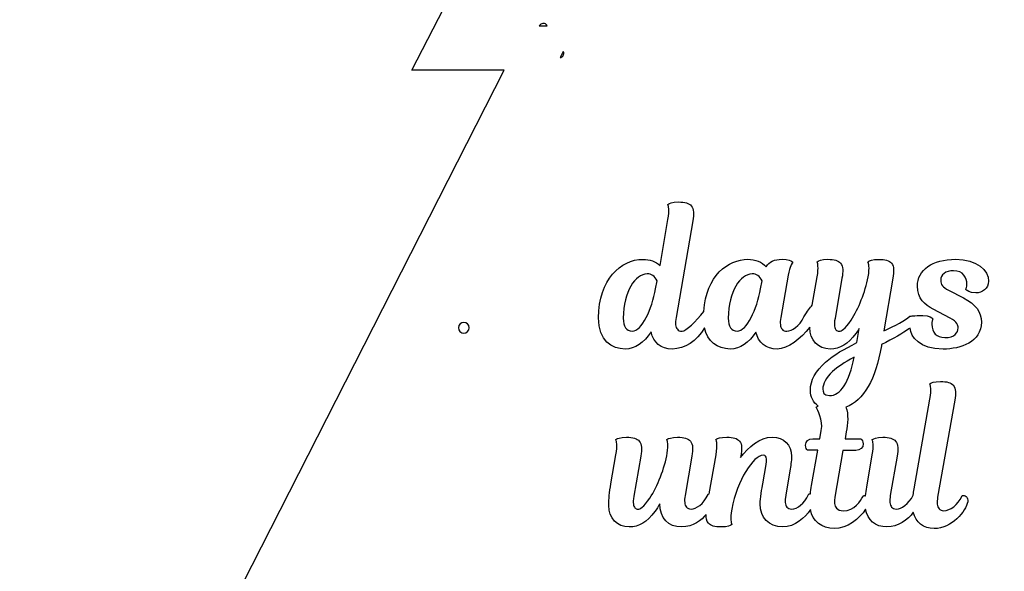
# Model space of a CAD drawing. Header units: millimetres. Extents: x -91 to 82, y -170 to 150.
# Tile 75 of 80: x -20 to 10, y 44 to 61. Entities that reach past the tile are written whole.
import ezdxf

# ---------------------------------------------------------------- set-up
doc = ezdxf.new("R2010")
doc.units = ezdxf.units.MM
doc.header["$MEASUREMENT"] = 0
doc.layers.add('Layer 1', color=7, linetype='Continuous')

msp = doc.modelspace()

# ---------------------------------------------------------------- linework, layer by layer
at = {"layer": 'Layer 1', "color": 7}
for points, knots in [([(17.4263, 43.1644), (17.4263, 43.1644), (20.8199, 43.1644), (20.8199, 43.1644), (20.8199, 43.1644), (20.8199, 43.1644), (12.7043, 59.1057), (12.7043, 59.1057), (12.7043, 59.1057), (12.7043, 59.1057), (15.4713, 59.1058), (15.4713, 59.1058), (15.4713, 59.1058), (15.4713, 59.1058), (8.4259, 72.7694), (8.4259, 72.7694), (8.4259, 72.7694), (8.4259, 72.7694), (11.1918, 72.7694), (11.1918, 72.7694), (11.1918, 72.7694), (11.1918, 72.7694), (3.7028, 86.5363), (3.7028, 86.5363), (3.7028, 86.5363), (3.7028, 86.5363), (-3.7862, 72.7694), (-3.7862, 72.7694), (-3.7862, 72.7694), (-3.7862, 72.7694), (-1.0192, 72.7694), (-1.0192, 72.7694), (-1.0192, 72.7694), (-1.0192, 72.7694), (-8.0646, 59.1058), (-8.0646, 59.1058), (-8.0646, 59.1058), (-8.0646, 59.1058), (-5.2987, 59.1058), (-5.2987, 59.1058), (-5.2987, 59.1058), (-5.2987, 59.1058), (-13.4143, 43.1645), (-13.4143, 43.1645), (-13.4143, 43.1645), (-13.4143, 43.1645), (-10.334, 43.1644), (-10.334, 43.1644), (-10.334, 43.1644), (-10.334, 43.1644), (-19.8331, 24.9454), (-19.8331, 24.9454), (-19.8331, 24.9454), (-19.8331, 24.9454), (27.2352, 24.9455), (27.2352, 24.9455), (27.2352, 24.9455), (27.2352, 24.9467), (27.2364, 24.9478), (27.2364, 24.949), (27.2364, 24.949), (27.2364, 24.949), (17.4263, 43.1644), (17.4263, 43.1644)], [0, 0, 0, 0, 0.0588235, 0.0588235, 0.0588235, 0.0588235, 0.1176471, 0.1176471, 0.1176471, 0.1176471, 0.1764706, 0.1764706, 0.1764706, 0.1764706, 0.2352941, 0.2352941, 0.2352941, 0.2352941, 0.2941176, 0.2941176, 0.2941176, 0.2941176, 0.3529412, 0.3529412, 0.3529412, 0.3529412, 0.4117647, 0.4117647, 0.4117647, 0.4117647, 0.4705882, 0.4705882, 0.4705882, 0.4705882, 0.5294118, 0.5294118, 0.5294118, 0.5294118, 0.5882353, 0.5882353, 0.5882353, 0.5882353, 0.6470588, 0.6470588, 0.6470588, 0.6470588, 0.7058824, 0.7058824, 0.7058824, 0.7058824, 0.7647059, 0.7647059, 0.7647059, 0.7647059, 0.8235294, 0.8235294, 0.8235294, 0.8235294, 0.8823529, 0.8823529, 0.8823529, 0.8823529, 1, 1, 1, 1]), ([(-4.0079, 60.4364), (-4.0079, 60.4364), (-4.2461, 60.4364), (-4.2461, 60.4364), (-4.2461, 60.4364), (-4.2461, 60.4364), (-4.1968, 60.4786), (-4.1968, 60.4786), (-4.1968, 60.4786), (-4.1804, 60.4927), (-4.1592, 60.5021), (-4.137, 60.5056), (-4.137, 60.5056), (-4.137, 60.5056), (-4.1311, 60.5068), (-4.1311, 60.5068), (-4.1311, 60.5068), (-4.0713, 60.5162), (-4.0255, 60.481), (-4.0079, 60.4364)], [0, 0, 0, 0, 0.1666667, 0.1666667, 0.1666667, 0.1666667, 0.3333333, 0.3333333, 0.3333333, 0.3333333, 0.5, 0.5, 0.5, 0.5, 0.6666667, 0.6666667, 0.6666667, 0.6666667, 1, 1, 1, 1]), ([(-3.6136, 59.4813), (-3.6136, 59.4813), (-3.5209, 59.662), (-3.5209, 59.662), (-3.5209, 59.662), (-3.501, 59.6268), (-3.4986, 59.581), (-3.5291, 59.5423), (-3.5291, 59.5423), (-3.5291, 59.5423), (-3.5397, 59.5282), (-3.5397, 59.5282), (-3.5397, 59.5282), (-3.5538, 59.5106), (-3.5714, 59.4965), (-3.5937, 59.4883), (-3.5937, 59.4883), (-3.5937, 59.4883), (-3.6136, 59.4813), (-3.6136, 59.4813)], [0, 0, 0, 0, 0.1666667, 0.1666667, 0.1666667, 0.1666667, 0.3333333, 0.3333333, 0.3333333, 0.3333333, 0.5, 0.5, 0.5, 0.5, 0.6666667, 0.6666667, 0.6666667, 0.6666667, 1, 1, 1, 1]), ([(-1.6634, 50.7449), (-1.3759, 50.7449), (-1.1037, 50.9256), (-0.8866, 51.2577), (-0.8866, 51.2577), (-0.8244, 50.9385), (-0.5885, 50.7449), (-0.2494, 50.7449), (-0.2494, 50.7449), (0.1226, 50.7449), (0.4828, 50.9843), (0.714, 51.3774), (0.714, 51.3774), (0.8055, 50.9784), (1.0883, 50.7449), (1.4873, 50.7449), (1.4873, 50.7449), (1.7783, 50.7449), (2.0494, 50.9244), (2.2606, 51.253), (2.2606, 51.253), (2.3263, 50.9362), (2.561, 50.7449), (2.8954, 50.7449), (2.8954, 50.7449), (3.2169, 50.7449), (3.603, 51.0594), (3.8764, 51.4009), (3.8764, 51.4009), (3.8764, 51.3974), (3.8764, 51.395), (3.8764, 51.3915), (3.8764, 51.3915), (3.8764, 51.0043), (4.1217, 50.7449), (4.4866, 50.7449), (4.4866, 50.7449), (4.78, 50.7449), (5.024, 50.8916), (5.2564, 51.2061), (5.2564, 51.2061), (5.2928, 51.2577), (5.3268, 51.3094), (5.3585, 51.3598), (5.3585, 51.3598), (5.3585, 51.3598), (5.2893, 50.935), (5.2893, 50.935), (5.2893, 50.935), (4.8962, 50.7402), (4.6134, 50.5806), (4.3458, 50.3494), (4.3458, 50.3494), (4.0536, 50.0995), (3.8928, 49.8014), (3.8928, 49.5092), (3.8928, 49.5092), (3.8928, 49.3097), (3.9785, 49.1396), (4.1287, 49.0351), (4.1287, 49.0351), (4.1099, 49.0245), (4.0994, 49.0175), (4.0994, 49.0175), (4.0994, 49.0175), (4.0994, 49.0175), (4.0654, 48.9964), (4.0654, 48.9964), (4.0654, 48.9964), (4.0654, 48.9964), (4.0853, 48.9624), (4.0853, 48.9624), (4.0853, 48.9624), (4.0876, 48.9589), (4.2813, 48.6104), (4.2214, 48.2994), (4.2214, 48.2994), (4.2214, 48.2994), (4.1756, 48.0518), (4.1756, 48.0518), (4.1756, 48.0518), (4.1756, 48.0518), (3.9657, 48.0519), (3.9657, 48.0519), (3.9657, 48.0519), (3.8331, 48.0519), (3.7463, 47.9768), (3.7463, 47.8595), (3.7463, 47.8595), (3.7463, 47.7785), (3.7885, 47.7281), (3.7932, 47.7222), (3.7932, 47.7222), (3.7932, 47.7222), (3.8061, 47.7081), (3.8061, 47.7081), (3.8061, 47.7081), (3.8061, 47.7081), (4.1147, 47.708), (4.1147, 47.708), (4.1147, 47.708), (4.1147, 47.708), (3.9305, 46.6566), (3.9305, 46.6566), (3.9305, 46.6566), (3.9152, 46.5674), (3.9023, 46.4829), (3.8929, 46.4008), (3.8929, 46.4008), (3.887, 46.402), (3.88, 46.402), (3.8741, 46.402), (3.8741, 46.402), (3.8741, 46.402), (3.8483, 46.402), (3.8483, 46.402), (3.8483, 46.402), (3.8483, 46.402), (3.8366, 46.3785), (3.8366, 46.3785), (3.8366, 46.3785), (3.6993, 46.1051), (3.5139, 45.9478), (3.3261, 45.9478), (3.3261, 45.9478), (3.2639, 45.9478), (3.2193, 45.9654), (3.1876, 46.003), (3.1876, 46.003), (3.1336, 46.0675), (3.1219, 46.1896), (3.1524, 46.3586), (3.1524, 46.3586), (3.1524, 46.3586), (3.278, 47.0944), (3.278, 47.0944), (3.278, 47.0944), (3.3003, 47.227), (3.3261, 47.396), (3.3261, 47.5239), (3.3261, 47.5239), (3.3261, 47.8759), (3.0985, 48.1024), (2.7476, 48.1024), (2.7476, 48.1024), (2.3768, 48.1024), (2.0283, 47.8008), (1.7995, 47.491), (1.7995, 47.491), (1.7995, 47.491), (1.8077, 47.5368), (1.8077, 47.5368), (1.8077, 47.5368), (1.8417, 47.7351), (1.8476, 47.8877), (1.7655, 47.9851), (1.7655, 47.9851), (1.6974, 48.0649), (1.5789, 48.1013), (1.3818, 48.1013), (1.3818, 48.1013), (1.1835, 48.1013), (1.0978, 48.0544), (1.0896, 48.0485), (1.0896, 48.0485), (1.0896, 48.0485), (1.0591, 48.0297), (1.0591, 48.0297), (1.0591, 48.0297), (1.0591, 48.0297), (1.072, 47.9968), (1.072, 47.9968), (1.072, 47.9968), (1.072, 47.9956), (1.1178, 47.8783), (1.0638, 47.572), (1.0638, 47.572), (1.0638, 47.572), (0.8608, 46.4021), (0.8608, 46.4021), (0.8608, 46.4021), (0.8608, 46.4021), (0.8372, 46.402), (0.8372, 46.402), (0.8372, 46.402), (0.8372, 46.402), (0.8255, 46.3785), (0.8255, 46.3785), (0.8255, 46.3785), (0.6894, 46.0957), (0.4664, 45.9478), (0.315, 45.9478), (0.315, 45.9478), (0.2505, 45.9478), (0.2035, 45.9666), (0.1718, 46.0041), (0.1718, 46.0041), (0.1178, 46.0675), (0.1037, 46.1907), (0.1319, 46.3573), (0.1319, 46.3573), (0.1319, 46.3573), (0.3349, 47.5354), (0.3349, 47.5354), (0.3349, 47.5354), (0.3689, 47.7337), (0.3748, 47.8863), (0.2927, 47.9837), (0.2927, 47.9837), (0.2246, 48.0635), (0.1061, 48.0999), (-0.091, 48.0999), (-0.091, 48.0999), (-0.2893, 48.0999), (-0.375, 48.053), (-0.3832, 48.0471), (-0.3832, 48.0471), (-0.3832, 48.0471), (-0.4137, 48.0283), (-0.4137, 48.0283), (-0.4137, 48.0283), (-0.4137, 48.0283), (-0.4008, 47.9954), (-0.4008, 47.9954), (-0.4008, 47.9954), (-0.4008, 47.9942), (-0.3597, 47.8886), (-0.4031, 47.6222), (-0.4031, 47.6222), (-0.477, 47.181), (-0.6918, 46.6283), (-0.9241, 46.2763), (-0.9241, 46.2763), (-1.1107, 45.9888), (-1.2245, 45.9454), (-1.275, 45.9454), (-1.275, 45.9454), (-1.3196, 45.9454), (-1.3524, 45.9595), (-1.3759, 45.9876), (-1.3759, 45.9876), (-1.4099, 46.0275), (-1.4428, 46.1202), (-1.4052, 46.3302), (-1.4052, 46.3302), (-1.4052, 46.3302), (-1.1963, 47.5353), (-1.1963, 47.5353), (-1.1963, 47.5353), (-1.1623, 47.7336), (-1.1564, 47.8862), (-1.2397, 47.9836), (-1.2397, 47.9836), (-1.3078, 48.0634), (-1.4263, 48.0998), (-1.6234, 48.0998), (-1.6234, 48.0998), (-1.8217, 48.0998), (-1.9074, 48.0529), (-1.9156, 48.047), (-1.9156, 48.047), (-1.9156, 48.047), (-1.9461, 48.0282), (-1.9461, 48.0282), (-1.9461, 48.0282), (-1.9461, 48.0282), (-1.9332, 47.9953), (-1.9332, 47.9953), (-1.9332, 47.9953), (-1.9332, 47.9941), (-1.8874, 47.8768), (-1.9414, 47.5705), (-1.9414, 47.5705), (-1.9414, 47.5705), (-2.0928, 46.7045), (-2.0928, 46.7045), (-2.0928, 46.7045), (-2.1386, 46.4416), (-2.1562, 46.2598), (-2.1562, 46.0556), (-2.1562, 46.0556), (-2.1562, 45.6684), (-1.9109, 45.409), (-1.546, 45.409), (-1.546, 45.409), (-1.2526, 45.409), (-1.0086, 45.5557), (-0.7774, 45.869), (-0.7774, 45.869), (-0.7246, 45.9382), (-0.673, 46.0169), (-0.6225, 46.1049), (-0.6225, 46.1049), (-0.6225, 46.1037), (-0.6225, 46.1037), (-0.6225, 46.1026), (-0.6225, 46.1026), (-0.6225, 45.6813), (-0.3667, 45.4091), (0.0288, 45.4091), (0.0288, 45.4091), (0.3785, 45.4091), (0.6308, 45.6262), (0.7657, 45.7787), (0.7657, 45.7787), (0.7622, 45.6801), (0.7763, 45.5898), (0.8338, 45.5241), (0.8338, 45.5241), (0.9019, 45.4455), (1.0192, 45.4103), (1.2152, 45.4103), (1.2152, 45.4103), (1.4135, 45.4103), (1.4992, 45.4572), (1.5074, 45.4631), (1.5074, 45.4631), (1.5074, 45.4631), (1.5379, 45.4819), (1.5379, 45.4819), (1.5379, 45.4819), (1.5379, 45.4819), (1.525, 45.5148), (1.525, 45.5148), (1.525, 45.5148), (1.525, 45.516), (1.4792, 45.6333), (1.5332, 45.9396), (1.5332, 45.9396), (1.694, 46.8115), (2.1868, 47.559), (2.4778, 47.559), (2.4778, 47.559), (2.5224, 47.559), (2.5388, 47.5449), (2.5482, 47.5344), (2.5482, 47.5344), (2.5787, 47.498), (2.5834, 47.4124), (2.5623, 47.2798), (2.5623, 47.2798), (2.5623, 47.2798), (2.4637, 46.706), (2.4637, 46.706), (2.4637, 46.706), (2.4402, 46.5757), (2.3851, 46.2566), (2.3851, 46.104), (2.3851, 46.104), (2.3851, 45.6827), (2.6491, 45.4105), (3.0575, 45.4105), (3.0575, 45.4105), (3.4307, 45.4105), (3.7358, 45.6898), (3.893, 45.9292), (3.893, 45.9292), (3.9599, 45.5889), (4.238, 45.3613), (4.6053, 45.3613), (4.6053, 45.3613), (4.9984, 45.3613), (5.3704, 45.6453), (5.5488, 45.948), (5.5488, 45.948), (5.6051, 45.6171), (5.8433, 45.4106), (6.1872, 45.4106), (6.1872, 45.4106), (6.5287, 45.4106), (6.8103, 45.6253), (6.9816, 45.8506), (6.9816, 45.8506), (7.052, 45.5455), (7.2843, 45.3613), (7.6082, 45.3613), (7.6082, 45.3613), (8.1374, 45.3613), (8.5599, 45.8835), (8.6138, 46.1675), (8.6138, 46.1675), (8.6255, 46.2391), (8.6056, 46.2825), (8.5856, 46.3048), (8.5856, 46.3048), (8.5598, 46.3353), (8.5211, 46.3517), (8.4741, 46.3517), (8.4741, 46.3517), (8.4741, 46.3517), (8.4482, 46.3515), (8.4482, 46.3515), (8.4482, 46.3515), (8.4482, 46.3515), (8.4365, 46.328), (8.4365, 46.328), (8.4365, 46.328), (8.3121, 46.071), (8.095, 45.8973), (7.8955, 45.8973), (7.8955, 45.8973), (7.8333, 45.8973), (7.7852, 45.9161), (7.7535, 45.9548), (7.7535, 45.9548), (7.6983, 46.0193), (7.6843, 46.1414), (7.7124, 46.308), (7.7124, 46.308), (7.7124, 46.308), (8.224, 49.2076), (8.224, 49.2076), (8.224, 49.2076), (8.258, 49.4059), (8.2639, 49.5585), (8.1806, 49.6559), (8.1806, 49.6559), (8.1125, 49.7357), (7.994, 49.7721), (7.7969, 49.7721), (7.7969, 49.7721), (7.5986, 49.7721), (7.5129, 49.7252), (7.5047, 49.7193), (7.5047, 49.7193), (7.5047, 49.7193), (7.4742, 49.7005), (7.4742, 49.7005), (7.4742, 49.7005), (7.4742, 49.7005), (7.4871, 49.6676), (7.4871, 49.6676), (7.4871, 49.6676), (7.4871, 49.6664), (7.5329, 49.5491), (7.4789, 49.2428), (7.4789, 49.2428), (7.4789, 49.2428), (7.0048, 46.5568), (7.0048, 46.5568), (7.0048, 46.5568), (6.9931, 46.4887), (6.9849, 46.4254), (6.9778, 46.3644), (6.9778, 46.3644), (6.8405, 46.0898), (6.6211, 45.9467), (6.4744, 45.9467), (6.4744, 45.9467), (6.4099, 45.9467), (6.3629, 45.9655), (6.3312, 46.003), (6.3312, 46.003), (6.2772, 46.0664), (6.2631, 46.1896), (6.2913, 46.3562), (6.2913, 46.3562), (6.2913, 46.3562), (6.4943, 47.5343), (6.4943, 47.5343), (6.4943, 47.5343), (6.5283, 47.7326), (6.5342, 47.8852), (6.4509, 47.9826), (6.4509, 47.9826), (6.3828, 48.0624), (6.2643, 48.0988), (6.0672, 48.0988), (6.0672, 48.0988), (5.8689, 48.0988), (5.7832, 48.0519), (5.775, 48.046), (5.775, 48.046), (5.775, 48.046), (5.7445, 48.0272), (5.7445, 48.0272), (5.7445, 48.0272), (5.7445, 48.0272), (5.7586, 47.9943), (5.7586, 47.9943), (5.7586, 47.9943), (5.7586, 47.9931), (5.8044, 47.8805), (5.7504, 47.5695), (5.7504, 47.5695), (5.7504, 47.5695), (5.5838, 46.6049), (5.5838, 46.6049), (5.5838, 46.6049), (5.5685, 46.5204), (5.558, 46.4336), (5.5498, 46.3444), (5.5498, 46.3444), (5.5369, 46.3479), (5.5228, 46.3491), (5.5087, 46.3491), (5.5087, 46.3491), (5.5087, 46.3491), (5.4841, 46.3492), (5.4841, 46.3492), (5.4841, 46.3492), (5.4841, 46.3492), (5.4724, 46.3269), (5.4724, 46.3269), (5.4724, 46.3269), (5.4043, 46.1966), (5.2107, 45.8951), (4.8833, 45.8951), (4.8833, 45.8951), (4.7894, 45.8951), (4.719, 45.9221), (4.6744, 45.9761), (4.6744, 45.9761), (4.6169, 46.0453), (4.6005, 46.1592), (4.6275, 46.3058), (4.6275, 46.3058), (4.6275, 46.3058), (4.8716, 47.7057), (4.8716, 47.7057), (4.8716, 47.7057), (4.8716, 47.7057), (5.2588, 47.7057), (5.2588, 47.7057), (5.2588, 47.7057), (5.3914, 47.7057), (5.4782, 47.782), (5.4782, 47.8981), (5.4782, 47.8981), (5.4782, 47.9791), (5.436, 48.0295), (5.4313, 48.0354), (5.4313, 48.0354), (5.4313, 48.0354), (5.4184, 48.0495), (5.4184, 48.0495), (5.4184, 48.0495), (5.4184, 48.0495), (4.9326, 48.0495), (4.9326, 48.0495), (4.9326, 48.0495), (4.9326, 48.0495), (4.9702, 48.2607), (4.9702, 48.2607), (4.9702, 48.2607), (5.0124, 48.4895), (5.043, 48.7958), (4.9596, 48.9988), (4.9596, 48.9988), (5.497, 49.21), (5.8538, 49.8273), (6.0239, 50.8352), (6.0239, 50.8352), (6.0239, 50.8352), (6.0309, 50.8763), (6.0309, 50.8763), (6.0309, 50.8763), (6.3782, 51.0488), (6.6763, 51.2213), (6.8476, 51.3504), (6.8476, 51.3504), (6.8629, 51.3621), (6.8758, 51.368), (6.8863, 51.3715), (6.8863, 51.3715), (6.9039, 51.1086), (7.1738, 50.7425), (7.8755, 50.7425), (7.8755, 50.7425), (8.4047, 50.7425), (9.0231, 50.9537), (9.0231, 51.551), (9.0231, 51.551), (9.0231, 51.8584), (8.8565, 52.0826), (8.4845, 52.2762), (8.4845, 52.2762), (8.4845, 52.2762), (8.0362, 52.5109), (8.0362, 52.5109), (8.0362, 52.5109), (7.866, 52.5989), (7.8027, 52.6775), (7.8027, 52.8031), (7.8027, 52.8031), (7.8027, 52.9803), (7.9506, 53.0906), (8.1888, 53.0906), (8.1888, 53.0906), (8.4845, 53.0906), (8.5901, 52.8829), (8.5901, 52.6893), (8.5901, 52.6893), (8.5901, 52.6072), (8.5678, 52.5555), (8.5678, 52.5555), (8.5678, 52.5555), (8.5678, 52.5555), (8.5561, 52.5297), (8.5561, 52.5297), (8.5561, 52.5297), (8.5561, 52.5297), (8.576, 52.5098), (8.576, 52.5098), (8.576, 52.5098), (8.5795, 52.5063), (8.6628, 52.4241), (8.8553, 52.4241), (8.8553, 52.4241), (9.0466, 52.4241), (9.2414, 52.5461), (9.2414, 52.7785), (9.2414, 52.7785), (9.2414, 53.0965), (8.8941, 53.4356), (8.251, 53.4356), (8.251, 53.4356), (7.554, 53.4356), (7.1034, 53.1188), (7.1034, 52.6271), (7.1034, 52.6271), (7.1034, 52.2481), (7.3322, 52.0721), (7.5798, 51.9383), (7.5798, 51.9383), (7.5798, 51.9383), (8.0914, 51.6672), (8.0914, 51.6672), (8.0914, 51.6672), (8.2979, 51.5581), (8.3249, 51.4536), (8.3249, 51.375), (8.3249, 51.375), (8.3249, 51.2424), (8.2216, 51.0875), (7.9294, 51.0875), (7.9294, 51.0875), (7.6771, 51.0922), (7.5375, 51.2342), (7.5375, 51.4888), (7.5375, 51.4888), (7.5375, 51.5709), (7.5598, 51.6226), (7.5598, 51.6226), (7.5598, 51.6226), (7.5598, 51.6226), (7.5715, 51.6484), (7.5715, 51.6484), (7.5715, 51.6484), (7.5715, 51.6484), (7.5516, 51.6683), (7.5516, 51.6683), (7.5516, 51.6683), (7.5481, 51.6718), (7.4648, 51.754), (7.2723, 51.754), (7.2723, 51.754), (7.2089, 51.754), (7.1139, 51.747), (7.0306, 51.7411), (7.0306, 51.7411), (6.9719, 51.7364), (6.9215, 51.7329), (6.8968, 51.7329), (6.8968, 51.7329), (6.8968, 51.7329), (6.8817, 51.733), (6.8817, 51.733), (6.8817, 51.733), (6.8817, 51.733), (6.87, 51.7236), (6.87, 51.7236), (6.87, 51.7236), (6.6318, 51.5288), (6.2539, 51.3563), (6.1002, 51.2894), (6.1002, 51.2894), (6.1002, 51.2894), (6.3689, 52.8677), (6.3689, 52.8677), (6.3689, 52.8677), (6.4029, 53.066), (6.4088, 53.2186), (6.3255, 53.3171), (6.3255, 53.3171), (6.2574, 53.3969), (6.1389, 53.4333), (5.9418, 53.4333), (5.9418, 53.4333), (5.7435, 53.4333), (5.6578, 53.3864), (5.6496, 53.3805), (5.6496, 53.3805), (5.6496, 53.3805), (5.6179, 53.3606), (5.6179, 53.3606), (5.6179, 53.3606), (5.6179, 53.3606), (5.6332, 53.3266), (5.6332, 53.3266), (5.6332, 53.3266), (5.6332, 53.3254), (5.6837, 53.2093), (5.625, 52.9042), (5.625, 52.9042), (5.5335, 52.4442), (5.3422, 51.9596), (5.1145, 51.6099), (5.1145, 51.6099), (4.9279, 51.3224), (4.8141, 51.279), (4.7636, 51.279), (4.7636, 51.279), (4.7178, 51.279), (4.685, 51.2931), (4.6615, 51.3201), (4.6615, 51.3201), (4.6286, 51.36), (4.5958, 51.4515), (4.6322, 51.6627), (4.6322, 51.6627), (4.6322, 51.6627), (4.8411, 52.8678), (4.8411, 52.8678), (4.8411, 52.8678), (4.8751, 53.0661), (4.881, 53.2187), (4.7989, 53.3172), (4.7989, 53.3172), (4.7308, 53.397), (4.6123, 53.4334), (4.4152, 53.4334), (4.4152, 53.4334), (4.2169, 53.4334), (4.1312, 53.3865), (4.123, 53.3806), (4.123, 53.3806), (4.123, 53.3806), (4.0925, 53.3618), (4.0925, 53.3618), (4.0925, 53.3618), (4.0925, 53.3618), (4.1054, 53.3289), (4.1054, 53.3289), (4.1054, 53.3289), (4.1054, 53.3277), (4.1512, 53.2104), (4.0972, 52.9041), (4.0972, 52.9041), (4.0972, 52.9041), (3.9493, 52.0545), (3.9493, 52.0545), (3.9493, 52.0545), (3.8824, 51.9935), (3.8014, 51.8808), (3.6994, 51.7095), (3.6994, 51.7095), (3.5633, 51.4267), (3.3403, 51.2788), (3.1889, 51.2788), (3.1889, 51.2788), (3.1244, 51.2788), (3.0751, 51.2987), (3.0422, 51.3375), (3.0422, 51.3375), (2.9882, 51.402), (2.9753, 51.5241), (3.0058, 51.6884), (3.0058, 51.6884), (3.0058, 51.6884), (3.2299, 52.9557), (3.2299, 52.9557), (3.2299, 52.9557), (3.2792, 53.2209), (3.3426, 53.3136), (3.3426, 53.3148), (3.3426, 53.3148), (3.3426, 53.3148), (3.3684, 53.3512), (3.3684, 53.3512), (3.3684, 53.3512), (3.3684, 53.3512), (3.3308, 53.3747), (3.3308, 53.3747), (3.3308, 53.3747), (3.3273, 53.377), (3.2346, 53.4334), (3.048, 53.4334), (3.048, 53.4334), (2.8004, 53.4334), (2.6608, 53.37), (2.5692, 53.2104), (2.5692, 53.2104), (2.4307, 53.3571), (2.2406, 53.4334), (2.0153, 53.4334), (2.0153, 53.4334), (1.4274, 53.4334), (0.7644, 52.9452), (0.6928, 51.8727), (0.6928, 51.8727), (0.4616, 51.5664), (0.1483, 51.2789), (0.0439, 51.2789), (0.0439, 51.2789), (-0.0206, 51.2789), (-0.0676, 51.2977), (-0.0993, 51.3352), (-0.0993, 51.3352), (-0.1533, 51.3986), (-0.1674, 51.5218), (-0.1392, 51.6884), (-0.1392, 51.6884), (-0.1392, 51.6884), (0.3619, 54.588), (0.3619, 54.588), (0.3619, 54.588), (0.3959, 54.7863), (0.4018, 54.9389), (0.3197, 55.0363), (0.3197, 55.0363), (0.2516, 55.1161), (0.1331, 55.1525), (-0.064, 55.1525), (-0.064, 55.1525), (-0.2623, 55.1525), (-0.348, 55.1056), (-0.3562, 55.0997), (-0.3562, 55.0997), (-0.3562, 55.0997), (-0.3867, 55.0809), (-0.3867, 55.0809), (-0.3867, 55.0809), (-0.3867, 55.0809), (-0.3738, 55.048), (-0.3738, 55.048), (-0.3738, 55.048), (-0.3738, 55.0468), (-0.328, 54.9295), (-0.382, 54.6232), (-0.382, 54.6232), (-0.382, 54.6232), (-0.6179, 53.2491), (-0.6179, 53.2491), (-0.6179, 53.2491), (-0.7505, 53.3711), (-0.923, 53.4322), (-1.133, 53.4322), (-1.133, 53.4322), (-1.7937, 53.4322), (-2.4625, 52.8302), (-2.4625, 51.6802), (-2.4625, 51.6802), (-2.4719, 50.9914), (-2.0541, 50.7449), (-1.6634, 50.7449)], [0, 0, 0, 0, 0.0046512, 0.0046512, 0.0046512, 0.0046512, 0.0093023, 0.0093023, 0.0093023, 0.0093023, 0.0139535, 0.0139535, 0.0139535, 0.0139535, 0.0186047, 0.0186047, 0.0186047, 0.0186047, 0.0232558, 0.0232558, 0.0232558, 0.0232558, 0.027907, 0.027907, 0.027907, 0.027907, 0.0325581, 0.0325581, 0.0325581, 0.0325581, 0.0372093, 0.0372093, 0.0372093, 0.0372093, 0.0418605, 0.0418605, 0.0418605, 0.0418605, 0.0465116, 0.0465116, 0.0465116, 0.0465116, 0.0511628, 0.0511628, 0.0511628, 0.0511628, 0.055814, 0.055814, 0.055814, 0.055814, 0.0604651, 0.0604651, 0.0604651, 0.0604651, 0.0651163, 0.0651163, 0.0651163, 0.0651163, 0.0697674, 0.0697674, 0.0697674, 0.0697674, 0.0744186, 0.0744186, 0.0744186, 0.0744186, 0.0790698, 0.0790698, 0.0790698, 0.0790698, 0.0837209, 0.0837209, 0.0837209, 0.0837209, 0.0883721, 0.0883721, 0.0883721, 0.0883721, 0.0930233, 0.0930233, 0.0930233, 0.0930233, 0.0976744, 0.0976744, 0.0976744, 0.0976744, 0.1023256, 0.1023256, 0.1023256, 0.1023256, 0.1069767, 0.1069767, 0.1069767, 0.1069767, 0.1116279, 0.1116279, 0.1116279, 0.1116279, 0.1162791, 0.1162791, 0.1162791, 0.1162791, 0.1209302, 0.1209302, 0.1209302, 0.1209302, 0.1255814, 0.1255814, 0.1255814, 0.1255814, 0.1302326, 0.1302326, 0.1302326, 0.1302326, 0.1348837, 0.1348837, 0.1348837, 0.1348837, 0.1395349, 0.1395349, 0.1395349, 0.1395349, 0.144186, 0.144186, 0.144186, 0.144186, 0.1488372, 0.1488372, 0.1488372, 0.1488372, 0.1534884, 0.1534884, 0.1534884, 0.1534884, 0.1581395, 0.1581395, 0.1581395, 0.1581395, 0.1627907, 0.1627907, 0.1627907, 0.1627907, 0.1674419, 0.1674419, 0.1674419, 0.1674419, 0.172093, 0.172093, 0.172093, 0.172093, 0.1767442, 0.1767442, 0.1767442, 0.1767442, 0.1813953, 0.1813953, 0.1813953, 0.1813953, 0.1860465, 0.1860465, 0.1860465, 0.1860465, 0.1906977, 0.1906977, 0.1906977, 0.1906977, 0.1953488, 0.1953488, 0.1953488, 0.1953488, 0.2, 0.2, 0.2, 0.2, 0.2046512, 0.2046512, 0.2046512, 0.2046512, 0.2093023, 0.2093023, 0.2093023, 0.2093023, 0.2139535, 0.2139535, 0.2139535, 0.2139535, 0.2186047, 0.2186047, 0.2186047, 0.2186047, 0.2232558, 0.2232558, 0.2232558, 0.2232558, 0.227907, 0.227907, 0.227907, 0.227907, 0.2325581, 0.2325581, 0.2325581, 0.2325581, 0.2372093, 0.2372093, 0.2372093, 0.2372093, 0.2418605, 0.2418605, 0.2418605, 0.2418605, 0.2465116, 0.2465116, 0.2465116, 0.2465116, 0.2511628, 0.2511628, 0.2511628, 0.2511628, 0.255814, 0.255814, 0.255814, 0.255814, 0.2604651, 0.2604651, 0.2604651, 0.2604651, 0.2651163, 0.2651163, 0.2651163, 0.2651163, 0.2697674, 0.2697674, 0.2697674, 0.2697674, 0.2744186, 0.2744186, 0.2744186, 0.2744186, 0.2790698, 0.2790698, 0.2790698, 0.2790698, 0.2837209, 0.2837209, 0.2837209, 0.2837209, 0.2883721, 0.2883721, 0.2883721, 0.2883721, 0.2930233, 0.2930233, 0.2930233, 0.2930233, 0.2976744, 0.2976744, 0.2976744, 0.2976744, 0.3023256, 0.3023256, 0.3023256, 0.3023256, 0.3069767, 0.3069767, 0.3069767, 0.3069767, 0.3116279, 0.3116279, 0.3116279, 0.3116279, 0.3162791, 0.3162791, 0.3162791, 0.3162791, 0.3209302, 0.3209302, 0.3209302, 0.3209302, 0.3255814, 0.3255814, 0.3255814, 0.3255814, 0.3302326, 0.3302326, 0.3302326, 0.3302326, 0.3348837, 0.3348837, 0.3348837, 0.3348837, 0.3395349, 0.3395349, 0.3395349, 0.3395349, 0.344186, 0.344186, 0.344186, 0.344186, 0.3488372, 0.3488372, 0.3488372, 0.3488372, 0.3534884, 0.3534884, 0.3534884, 0.3534884, 0.3581395, 0.3581395, 0.3581395, 0.3581395, 0.3627907, 0.3627907, 0.3627907, 0.3627907, 0.3674419, 0.3674419, 0.3674419, 0.3674419, 0.372093, 0.372093, 0.372093, 0.372093, 0.3767442, 0.3767442, 0.3767442, 0.3767442, 0.3813953, 0.3813953, 0.3813953, 0.3813953, 0.3860465, 0.3860465, 0.3860465, 0.3860465, 0.3906977, 0.3906977, 0.3906977, 0.3906977, 0.3953488, 0.3953488, 0.3953488, 0.3953488, 0.4, 0.4, 0.4, 0.4, 0.4046512, 0.4046512, 0.4046512, 0.4046512, 0.4093023, 0.4093023, 0.4093023, 0.4093023, 0.4139535, 0.4139535, 0.4139535, 0.4139535, 0.4186047, 0.4186047, 0.4186047, 0.4186047, 0.4232558, 0.4232558, 0.4232558, 0.4232558, 0.427907, 0.427907, 0.427907, 0.427907, 0.4325581, 0.4325581, 0.4325581, 0.4325581, 0.4372093, 0.4372093, 0.4372093, 0.4372093, 0.4418605, 0.4418605, 0.4418605, 0.4418605, 0.4465116, 0.4465116, 0.4465116, 0.4465116, 0.4511628, 0.4511628, 0.4511628, 0.4511628, 0.455814, 0.455814, 0.455814, 0.455814, 0.4604651, 0.4604651, 0.4604651, 0.4604651, 0.4651163, 0.4651163, 0.4651163, 0.4651163, 0.4697674, 0.4697674, 0.4697674, 0.4697674, 0.4744186, 0.4744186, 0.4744186, 0.4744186, 0.4790698, 0.4790698, 0.4790698, 0.4790698, 0.4837209, 0.4837209, 0.4837209, 0.4837209, 0.4883721, 0.4883721, 0.4883721, 0.4883721, 0.4930233, 0.4930233, 0.4930233, 0.4930233, 0.4976744, 0.4976744, 0.4976744, 0.4976744, 0.5023256, 0.5023256, 0.5023256, 0.5023256, 0.5069767, 0.5069767, 0.5069767, 0.5069767, 0.5116279, 0.5116279, 0.5116279, 0.5116279, 0.5162791, 0.5162791, 0.5162791, 0.5162791, 0.5209302, 0.5209302, 0.5209302, 0.5209302, 0.5255814, 0.5255814, 0.5255814, 0.5255814, 0.5302326, 0.5302326, 0.5302326, 0.5302326, 0.5348837, 0.5348837, 0.5348837, 0.5348837, 0.5395349, 0.5395349, 0.5395349, 0.5395349, 0.544186, 0.544186, 0.544186, 0.544186, 0.5488372, 0.5488372, 0.5488372, 0.5488372, 0.5534884, 0.5534884, 0.5534884, 0.5534884, 0.5581395, 0.5581395, 0.5581395, 0.5581395, 0.5627907, 0.5627907, 0.5627907, 0.5627907, 0.5674419, 0.5674419, 0.5674419, 0.5674419, 0.572093, 0.572093, 0.572093, 0.572093, 0.5767442, 0.5767442, 0.5767442, 0.5767442, 0.5813953, 0.5813953, 0.5813953, 0.5813953, 0.5860465, 0.5860465, 0.5860465, 0.5860465, 0.5906977, 0.5906977, 0.5906977, 0.5906977, 0.5953488, 0.5953488, 0.5953488, 0.5953488, 0.6, 0.6, 0.6, 0.6, 0.6046512, 0.6046512, 0.6046512, 0.6046512, 0.6093023, 0.6093023, 0.6093023, 0.6093023, 0.6139535, 0.6139535, 0.6139535, 0.6139535, 0.6186047, 0.6186047, 0.6186047, 0.6186047, 0.6232558, 0.6232558, 0.6232558, 0.6232558, 0.627907, 0.627907, 0.627907, 0.627907, 0.6325581, 0.6325581, 0.6325581, 0.6325581, 0.6372093, 0.6372093, 0.6372093, 0.6372093, 0.6418605, 0.6418605, 0.6418605, 0.6418605, 0.6465116, 0.6465116, 0.6465116, 0.6465116, 0.6511628, 0.6511628, 0.6511628, 0.6511628, 0.655814, 0.655814, 0.655814, 0.655814, 0.6604651, 0.6604651, 0.6604651, 0.6604651, 0.6651163, 0.6651163, 0.6651163, 0.6651163, 0.6697674, 0.6697674, 0.6697674, 0.6697674, 0.6744186, 0.6744186, 0.6744186, 0.6744186, 0.6790698, 0.6790698, 0.6790698, 0.6790698, 0.6837209, 0.6837209, 0.6837209, 0.6837209, 0.6883721, 0.6883721, 0.6883721, 0.6883721, 0.6930233, 0.6930233, 0.6930233, 0.6930233, 0.6976744, 0.6976744, 0.6976744, 0.6976744, 0.7023256, 0.7023256, 0.7023256, 0.7023256, 0.7069767, 0.7069767, 0.7069767, 0.7069767, 0.7116279, 0.7116279, 0.7116279, 0.7116279, 0.7162791, 0.7162791, 0.7162791, 0.7162791, 0.7209302, 0.7209302, 0.7209302, 0.7209302, 0.7255814, 0.7255814, 0.7255814, 0.7255814, 0.7302326, 0.7302326, 0.7302326, 0.7302326, 0.7348837, 0.7348837, 0.7348837, 0.7348837, 0.7395349, 0.7395349, 0.7395349, 0.7395349, 0.744186, 0.744186, 0.744186, 0.744186, 0.7488372, 0.7488372, 0.7488372, 0.7488372, 0.7534884, 0.7534884, 0.7534884, 0.7534884, 0.7581395, 0.7581395, 0.7581395, 0.7581395, 0.7627907, 0.7627907, 0.7627907, 0.7627907, 0.7674419, 0.7674419, 0.7674419, 0.7674419, 0.772093, 0.772093, 0.772093, 0.772093, 0.7767442, 0.7767442, 0.7767442, 0.7767442, 0.7813953, 0.7813953, 0.7813953, 0.7813953, 0.7860465, 0.7860465, 0.7860465, 0.7860465, 0.7906977, 0.7906977, 0.7906977, 0.7906977, 0.7953488, 0.7953488, 0.7953488, 0.7953488, 0.8, 0.8, 0.8, 0.8, 0.8046512, 0.8046512, 0.8046512, 0.8046512, 0.8093023, 0.8093023, 0.8093023, 0.8093023, 0.8139535, 0.8139535, 0.8139535, 0.8139535, 0.8186047, 0.8186047, 0.8186047, 0.8186047, 0.8232558, 0.8232558, 0.8232558, 0.8232558, 0.827907, 0.827907, 0.827907, 0.827907, 0.8325581, 0.8325581, 0.8325581, 0.8325581, 0.8372093, 0.8372093, 0.8372093, 0.8372093, 0.8418605, 0.8418605, 0.8418605, 0.8418605, 0.8465116, 0.8465116, 0.8465116, 0.8465116, 0.8511628, 0.8511628, 0.8511628, 0.8511628, 0.855814, 0.855814, 0.855814, 0.855814, 0.8604651, 0.8604651, 0.8604651, 0.8604651, 0.8651163, 0.8651163, 0.8651163, 0.8651163, 0.8697674, 0.8697674, 0.8697674, 0.8697674, 0.8744186, 0.8744186, 0.8744186, 0.8744186, 0.8790698, 0.8790698, 0.8790698, 0.8790698, 0.8837209, 0.8837209, 0.8837209, 0.8837209, 0.8883721, 0.8883721, 0.8883721, 0.8883721, 0.8930233, 0.8930233, 0.8930233, 0.8930233, 0.8976744, 0.8976744, 0.8976744, 0.8976744, 0.9023256, 0.9023256, 0.9023256, 0.9023256, 0.9069767, 0.9069767, 0.9069767, 0.9069767, 0.9116279, 0.9116279, 0.9116279, 0.9116279, 0.9162791, 0.9162791, 0.9162791, 0.9162791, 0.9209302, 0.9209302, 0.9209302, 0.9209302, 0.9255814, 0.9255814, 0.9255814, 0.9255814, 0.9302326, 0.9302326, 0.9302326, 0.9302326, 0.9348837, 0.9348837, 0.9348837, 0.9348837, 0.9395349, 0.9395349, 0.9395349, 0.9395349, 0.944186, 0.944186, 0.944186, 0.944186, 0.9488372, 0.9488372, 0.9488372, 0.9488372, 0.9534884, 0.9534884, 0.9534884, 0.9534884, 0.9581395, 0.9581395, 0.9581395, 0.9581395, 0.9627907, 0.9627907, 0.9627907, 0.9627907, 0.9674419, 0.9674419, 0.9674419, 0.9674419, 0.972093, 0.972093, 0.972093, 0.972093, 0.9767442, 0.9767442, 0.9767442, 0.9767442, 0.9813953, 0.9813953, 0.9813953, 0.9813953, 0.9860465, 0.9860465, 0.9860465, 0.9860465, 0.9906977, 0.9906977, 0.9906977, 0.9906977, 1, 1, 1, 1]), ([(-1.7209, 51.6731), (-1.7209, 52.4652), (-1.3513, 52.9979), (-1.0063, 52.9979), (-1.0063, 52.9979), (-0.8737, 52.9979), (-0.7728, 52.9263), (-0.7059, 52.7843), (-0.7059, 52.7843), (-0.7059, 52.7843), (-0.7505, 52.552), (-0.7505, 52.552), (-0.7505, 52.552), (-0.7505, 52.552), (-0.7505, 52.552), (-0.7505, 52.552), (-0.7505, 52.552), (-0.8678, 51.9359), (-1.1542, 51.2823), (-1.4557, 51.2823), (-1.4557, 51.2823), (-1.6317, 51.2824), (-1.7209, 51.4138), (-1.7209, 51.6731)], [0, 0, 0, 0, 0.1428571, 0.1428571, 0.1428571, 0.1428571, 0.2857143, 0.2857143, 0.2857143, 0.2857143, 0.4285714, 0.4285714, 0.4285714, 0.4285714, 0.5714286, 0.5714286, 0.5714286, 0.5714286, 0.7142857, 0.7142857, 0.7142857, 0.7142857, 1, 1, 1, 1]), ([(1.4287, 51.6731), (1.4287, 52.4652), (1.7983, 52.9979), (2.1433, 52.9979), (2.1433, 52.9979), (2.2759, 52.9979), (2.3768, 52.9263), (2.4437, 52.7843), (2.4437, 52.7843), (2.4437, 52.7843), (2.3991, 52.552), (2.3991, 52.552), (2.3991, 52.552), (2.3991, 52.552), (2.3991, 52.552), (2.3991, 52.552), (2.3991, 52.552), (2.2818, 51.9359), (1.9954, 51.2823), (1.6939, 51.2823), (1.6939, 51.2823), (1.519, 51.2824), (1.4287, 51.4138), (1.4287, 51.6731)], [0, 0, 0, 0, 0.1428571, 0.1428571, 0.1428571, 0.1428571, 0.2857143, 0.2857143, 0.2857143, 0.2857143, 0.4285714, 0.4285714, 0.4285714, 0.4285714, 0.5714286, 0.5714286, 0.5714286, 0.5714286, 0.7142857, 0.7142857, 0.7142857, 0.7142857, 1, 1, 1, 1]), ([(-6.3466, 51.3821), (-6.3466, 51.2929), (-6.4194, 51.2213), (-6.5074, 51.2213), (-6.5074, 51.2213), (-6.5966, 51.2213), (-6.6682, 51.2941), (-6.6682, 51.3821), (-6.6682, 51.3821), (-6.6682, 51.4713), (-6.5954, 51.5429), (-6.5074, 51.5429), (-6.5074, 51.5429), (-6.4182, 51.5429), (-6.3466, 51.4713), (-6.3466, 51.3821)], [0, 0, 0, 0, 0.2, 0.2, 0.2, 0.2, 0.4, 0.4, 0.4, 0.4, 0.6, 0.6, 0.6, 0.6, 1, 1, 1, 1]), ([(5.2107, 50.5009), (5.0628, 49.7558), (4.7988, 49.3462), (4.4644, 49.3462), (4.4644, 49.3462), (4.2919, 49.3462), (4.2661, 49.4671), (4.2661, 49.5398), (4.2661, 49.5398), (4.2661, 49.7041), (4.36, 49.8719), (4.5606, 50.0679), (4.5606, 50.0679), (4.6991, 50.2016), (4.9068, 50.3401), (5.2107, 50.5009)], [0, 0, 0, 0, 0.2, 0.2, 0.2, 0.2, 0.4, 0.4, 0.4, 0.4, 0.6, 0.6, 0.6, 0.6, 1, 1, 1, 1])]:
    msp.add_open_spline(points, degree=3, knots=knots, dxfattribs=at)

doc.saveas('drawing.dxf')
